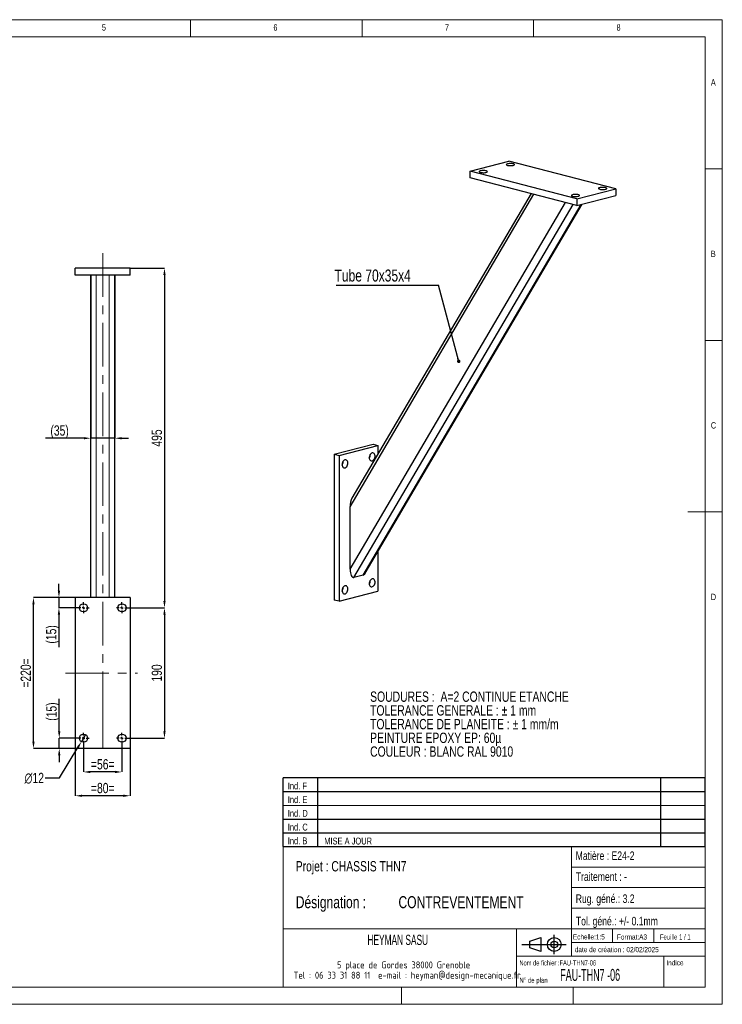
# Model space of a CAD drawing. Header units: millimetres. Extents: x 5 to 415, y 5 to 292.
# Tile 2 of 2: x 210 to 415, y 5 to 292. Entities that reach past the tile are written whole.
import ezdxf
from ezdxf.enums import TextEntityAlignment as Align

# ---------------------------------------------------------------- set-up
doc = ezdxf.new("R2010")
doc.units = ezdxf.units.MM
doc.header["$PDSIZE"] = -1
doc.linetypes.add('CENTERX2', pattern=[20.32, 12.7, -2.54, 2.54, -2.54])
for name, color, linetype in [('COTES', 1, 'Continuous'), ('NOTES', 6, 'Continuous'), ('TRAIT-FINS', 9, 'Continuous'), ('TRAIT-MIXTES', 3, 'CENTERX2')]:
    doc.layers.add(name, color=color, linetype=linetype)
doc.layers.add('TRAIT-FORT', color=4, linetype='Continuous', lineweight=25)
doc.styles.add('SLDTEXTSTYLE0', font='TXT', dxfattribs={"width": 0.75})
doc.styles.add('SLDTEXTSTYLE1', font='TXT', dxfattribs={"width": 0.754155})
doc.styles.add('SLDTEXTSTYLE2', font='TXT', dxfattribs={"width": 0.559317})
doc.styles.add('SLDTEXTSTYLE3', font='TXT', dxfattribs={"width": 0.666172})
doc.styles.add('SLDTEXTSTYLE4', font='TXT', dxfattribs={"width": 0.7})
doc.styles.add('SLDTEXTSTYLE5', font='TXT', dxfattribs={"width": 0.692308})
doc.styles.add('SLDTEXTSTYLE6', font='ISOCP3', dxfattribs={"width": 0.96})
doc.styles.add('SLDTEXTSTYLE7', font='TXT', dxfattribs={"width": 0.605})
doc.dimstyles.new('SLDDIMSTYLE0', dxfattribs={"dimtxt": 3, "dimasz": 2, "dimexe": 0, "dimexo": 0.0625, "dimgap": 0.75, "dimtad": 1, "dimlfac": 5, "dimrnd": 1e-09, "dimzin": 12, "dimdsep": 46, "dimtxsty": 'SLDTEXTSTYLE0', "dimsah": 1, "dimcen": 0.09, "dimadec": 0, "dimazin": 3, "dimtfac": 1, "dimtmove": 0, "dimatfit": 0, "dimfxl": 1, "dimfrac": 2, "dimtolj": 1, "dimtzin": 12, "dimarcsym": 0})
doc.dimstyles.new('SLDDIMSTYLE1', dxfattribs={"dimtxt": 3, "dimasz": 2, "dimexe": 0, "dimexo": 0.0625, "dimgap": 0.75, "dimtad": 1, "dimlfac": 5, "dimrnd": 1e-09, "dimzin": 12, "dimdsep": 46, "dimtxsty": 'SLDTEXTSTYLE0', "dimsah": 1, "dimcen": 0.09, "dimadec": 0, "dimazin": 3, "dimtfac": 1, "dimtofl": 0, "dimtmove": 0, "dimatfit": 3, "dimfxl": 1, "dimfrac": 2, "dimtolj": 1, "dimtzin": 12, "dimarcsym": 0})
doc.dimstyles.new('SLDDIMSTYLE4', dxfattribs={"dimtxt": 3, "dimasz": 2, "dimexe": 0, "dimexo": 0.0625, "dimgap": 0.75, "dimtad": 0, "dimtih": 1, "dimtoh": 1, "dimlfac": 5, "dimrnd": 1e-09, "dimzin": 12, "dimdsep": 46, "dimtxsty": 'SLDTEXTSTYLE0', "dimblk1": 'NONE', "dimsah": 1, "dimcen": 0, "dimadec": 0, "dimazin": 3, "dimtfac": 1, "dimtmove": 0, "dimatfit": 3, "dimldrblk": 'NONE', "dimfxl": 1, "dimfrac": 2, "dimtolj": 1, "dimtzin": 12, "dimarcsym": 0})
doc.dimstyles.new('SLDDIMSTYLE5', dxfattribs={"dimtxt": 0.18, "dimasz": 1, "dimexe": 0, "dimexo": 0.0625, "dimgap": 0, "dimtad": 0, "dimtih": 1, "dimtoh": 1, "dimdec": 0, "dimrnd": 1e-09, "dimzin": 0, "dimdsep": 46, "dimtxsty": 'Standard', "dimblk1": 'DOT', "dimblk2": 'DOT', "dimsah": 1, "dimcen": 0.09, "dimadec": 0, "dimazin": 0, "dimtfac": 1, "dimtdec": 0, "dimtofl": 0, "dimtmove": 0, "dimatfit": 3, "dimldrblk": 'DOT', "dimfxl": 1, "dimfrac": 2, "dimtolj": 1, "dimtzin": 0, "dimarcsym": 0})

# ---------------------------------------------------------------- blocks, each defined once
blk = doc.blocks.new('TAB MODIFS')
for p, q in [((123, 20), (0, 20)), ((0, 0), (0, 20)), ((10, 20), (10, 0)), ((110, 20), (110, 0)), ((123, 0), (123, 20)), ((0, 16), (123, 16)), ((0, 8), (123, 8)), ((0, 4), (123, 4)), ((0, 0), (123, 0))]:
    blk.add_line(p, q)
at = {"color": 7, "linetype": 'Continuous', "lineweight": 18}
blk.add_line((0, 12), (123, 12), dxfattribs=at)
at = {"color": 7}
for tag in ['AUTOATTR0', 'AUTOATTR1', 'AUTOATTR2', 'AUTOATTR3', 'AUTOATTR4', 'AUTOATTR5', 'AUTOATTR6', 'AUTOATTR7', 'AUTOATTR8', 'AUTOATTR9']:
    blk.add_attdef(tag, (0, 0), '', height=1, dxfattribs=at)
at = {"layer": 'NOTES', "color": 211, "char_height": 2, "attachment_point": 1, "style": 'SLDTEXTSTYLE0'}
for s, insert in [('Ind. F', (1.36, 18.66)), ('Ind. E', (1.36, 14.66)), ('Ind. D', (1.36, 10.66)), ('Ind. C', (1.36, 6.66)), ('Ind. B', (1.36, 2.66))]:
    blk.add_mtext(s, dxfattribs=dict(at, insert=insert))
blk = doc.blocks.new('Bloc2')
for p, q in [((2.32, 3.8), (5.55, 4.8)), ((2.32, 1.8), (2.32, 3.8)), ((5.55, 4.8), (5.55, 0.8)), ((9.48, 0), (9.48, 5.6)), ((0, 2.8), (12.98, 2.8)), ((5.55, 0.8), (2.32, 1.8))]:
    blk.add_line(p, q)
for radius in [2, 1]:
    blk.add_circle((9.48, 2.8), radius)
blk = doc.blocks.new('SW_NOTE_0')
at = {"layer": 'NOTES', "color": 0, "char_height": 3, "attachment_point": 1, "style": 'SLDTEXTSTYLE1'}
for s, insert in [('SOUDURES :  A=2 CONTINUE ETANCHE', (0, 3.87)), ('TOLERANCE GENERALE : ± 1 mm', (0, -0.13)), ('TOLERANCE DE PLANEITE : ± 1 mm/m', (0, -4.13)), ('PEINTURE EPOXY EP: 60µ', (0, -8.13)), ('COULEUR : BLANC RAL 9010', (0, -12.13))]:
    blk.add_mtext(s, dxfattribs=dict(at, insert=insert))
blk = doc.blocks.new('SW_NOTE_1')
at = {"layer": 'NOTES', "color": 0, "char_height": 3.5, "attachment_point": 1, "style": 'SLDTEXTSTYLE0'}
for s, insert in [('Désignation :', (0, 4.51)), ('CONTREVENTEMENT', (29.93, 4.51))]:
    blk.add_mtext(s, dxfattribs=dict(at, insert=insert))
blk = doc.blocks.new('SW_NOTE_2')
at = {"layer": 'NOTES', "color": 0, "char_height": 2, "attachment_point": 2, "style": 'SLDTEXTSTYLE6'}
for s, insert in [('5 place de Gordes 38000 Grenoble', (20.94, 2.58)), ('Tel : 06 33 31 88 11  e-mail : heyman@design-mecanique.fr', (22, -0.42))]:
    blk.add_mtext(s, dxfattribs=dict(at, insert=insert))
blk = doc.blocks.new('_D_8')
at = {"layer": 'COTES', "color": 0, "lineweight": -2, "transparency": 16777216}
for p, q in [((230.92, 217.51), (230.92, 170)), ((237.92, 217.51), (237.92, 170)), ((228.92, 170), (217.72, 170)), ((237.92, 170), (230.92, 170)), ((239.92, 170), (241.92, 170))]:
    blk.add_line(p, q, dxfattribs=at)
at = {"layer": 'COTES', "color": 0, "transparency": 16777216}
for points in [[(228.92, 170.33), (228.92, 169.67), (230.92, 170)], [(239.92, 170.33), (239.92, 169.67), (237.92, 170)]]:
    blk.add_solid(points, dxfattribs=at)
at = {"layer": 'Defpoints', "color": 0, "transparency": 16777216}
for p in [(230.92, 217.57), (237.92, 217.57), (237.92, 170)]:
    blk.add_point(p, dxfattribs=at)
at = {"layer": 'COTES', "color": 0, "transparency": 16777216, "insert": (221.85, 173.75), "char_height": 3, "attachment_point": 2, "style": 'SLDTEXTSTYLE0'}
blk.add_mtext('\\A1;(35)', dxfattribs=at)
blk = doc.blocks.new('_D_9')
at = {"layer": 'COTES', "color": 0, "lineweight": -2, "transparency": 16777216}
for p, q in [((242.48, 219.57), (252.42, 219.57)), ((252.42, 217.57), (252.42, 122.57)), ((241.68, 120.57), (252.42, 120.57))]:
    blk.add_line(p, q, dxfattribs=at)
at = {"layer": 'COTES', "color": 0, "transparency": 16777216}
for points in [[(252.08, 217.57), (252.75, 217.57), (252.42, 219.57)], [(252.08, 122.57), (252.75, 122.57), (252.42, 120.57)]]:
    blk.add_solid(points, dxfattribs=at)
at = {"layer": 'Defpoints', "color": 0, "transparency": 16777216}
for p in [(242.42, 219.57), (241.62, 120.57), (252.42, 120.57)]:
    blk.add_point(p, dxfattribs=at)
at = {"layer": 'COTES', "color": 0, "transparency": 16777216, "insert": (248.67, 170.07), "char_height": 3, "attachment_point": 2, "rotation": 90, "style": 'SLDTEXTSTYLE0'}
blk.add_mtext('\\A1;495', dxfattribs=at)
blk = doc.blocks.new('_D_10')
at = {"layer": 'COTES', "color": 0, "lineweight": -2, "transparency": 16777216}
for p, q in [((241.68, 120.57), (252.42, 120.57)), ((252.42, 118.57), (252.42, 84.57)), ((241.68, 82.57), (252.42, 82.57))]:
    blk.add_line(p, q, dxfattribs=at)
at = {"layer": 'COTES', "color": 0, "transparency": 16777216}
for points in [[(252.08, 118.57), (252.75, 118.57), (252.42, 120.57)], [(252.08, 84.57), (252.75, 84.57), (252.42, 82.57)]]:
    blk.add_solid(points, dxfattribs=at)
at = {"layer": 'Defpoints', "color": 0, "transparency": 16777216}
for p in [(241.62, 120.57), (241.62, 82.57), (252.42, 82.57)]:
    blk.add_point(p, dxfattribs=at)
at = {"layer": 'COTES', "color": 0, "transparency": 16777216, "insert": (248.67, 101.57), "char_height": 3, "attachment_point": 2, "rotation": 90, "style": 'SLDTEXTSTYLE0'}
blk.add_mtext('\\A1;190', dxfattribs=at)
blk = doc.blocks.new('_D_11')
at = {"layer": 'COTES', "color": 0, "lineweight": -2, "transparency": 16777216}
for p, q in [((228.82, 80.91), (228.82, 72.72)), ((240.02, 80.91), (240.02, 72.72)), ((238.02, 72.72), (230.82, 72.72))]:
    blk.add_line(p, q, dxfattribs=at)
at = {"layer": 'COTES', "color": 0, "transparency": 16777216}
for points in [[(230.82, 73.06), (230.82, 72.39), (228.82, 72.72)], [(238.02, 73.06), (238.02, 72.39), (240.02, 72.72)]]:
    blk.add_solid(points, dxfattribs=at)
at = {"layer": 'Defpoints', "color": 0, "transparency": 16777216}
for p in [(228.82, 80.97), (240.02, 80.97), (228.82, 72.72)]:
    blk.add_point(p, dxfattribs=at)
at = {"layer": 'COTES', "color": 0, "transparency": 16777216, "insert": (234.42, 76.47), "char_height": 3, "attachment_point": 2, "style": 'SLDTEXTSTYLE0'}
blk.add_mtext('\\A1;=56=', dxfattribs=at)
blk = doc.blocks.new('_D_12')
at = {"layer": 'COTES', "color": 0, "lineweight": -2, "transparency": 16777216}
for p, q in [((226.42, 79.51), (226.42, 65.79)), ((242.42, 79.51), (242.42, 65.79)), ((240.42, 65.79), (228.42, 65.79))]:
    blk.add_line(p, q, dxfattribs=at)
at = {"layer": 'COTES', "color": 0, "transparency": 16777216}
for points in [[(228.42, 66.12), (228.42, 65.45), (226.42, 65.79)], [(240.42, 66.12), (240.42, 65.45), (242.42, 65.79)]]:
    blk.add_solid(points, dxfattribs=at)
at = {"layer": 'Defpoints', "color": 0, "transparency": 16777216}
for p in [(226.42, 79.57), (242.42, 79.57), (226.42, 65.79)]:
    blk.add_point(p, dxfattribs=at)
at = {"layer": 'COTES', "color": 0, "transparency": 16777216, "insert": (234.42, 69.54), "char_height": 3, "attachment_point": 2, "style": 'SLDTEXTSTYLE0'}
blk.add_mtext('\\A1;=80=', dxfattribs=at)
blk = doc.blocks.new('_D_13')
at = {"layer": 'COTES', "color": 0, "lineweight": -2, "transparency": 16777216}
for p, q in [((226.35, 123.57), (214.23, 123.57)), ((214.23, 81.57), (214.23, 121.57)), ((226.35, 79.57), (214.23, 79.57))]:
    blk.add_line(p, q, dxfattribs=at)
at = {"layer": 'COTES', "color": 0, "transparency": 16777216}
for points in [[(213.9, 121.57), (214.56, 121.57), (214.23, 123.57)], [(213.9, 81.57), (214.56, 81.57), (214.23, 79.57)]]:
    blk.add_solid(points, dxfattribs=at)
at = {"layer": 'Defpoints', "color": 0, "transparency": 16777216}
for p in [(214.23, 123.57), (226.42, 123.57), (226.42, 79.57)]:
    blk.add_point(p, dxfattribs=at)
at = {"layer": 'COTES', "color": 0, "transparency": 16777216, "insert": (210.48, 101.57), "char_height": 3, "attachment_point": 2, "rotation": 90, "style": 'SLDTEXTSTYLE0'}
blk.add_mtext('\\A1;=220=', dxfattribs=at)
blk = doc.blocks.new('_D_14')
at = {"layer": 'COTES', "color": 0, "lineweight": -2, "transparency": 16777216}
for p, q in [((229.44, 83.6), (228.19, 81.54)), ((221.78, 70.97), (227.16, 79.83)), ((217.61, 70.97), (221.78, 70.97))]:
    blk.add_line(p, q, dxfattribs=at)
at = {"layer": 'COTES', "color": 0, "transparency": 16777216}
blk.add_solid([(226.87, 80.01), (227.44, 79.66), (228.19, 81.54)], dxfattribs=at)
at = {"layer": 'Defpoints', "color": 0, "transparency": 16777216}
for p in [(229.44, 83.6), (228.19, 81.54)]:
    blk.add_point(p, dxfattribs=at)
at = {"layer": 'COTES', "color": 0, "transparency": 16777216, "insert": (211.61, 72.47), "char_height": 3, "attachment_point": 1, "style": 'SLDTEXTSTYLE0'}
blk.add_mtext('\\A1;∅12', dxfattribs=at)
blk = doc.blocks.new('_None')
blk = doc.blocks.new('_D_15')
at = {"layer": 'COTES', "color": 0, "lineweight": -2, "transparency": 16777216}
for p, q in [((221.65, 125.57), (221.65, 127.57)), ((226.35, 123.57), (221.65, 123.57)), ((221.65, 123.57), (221.65, 120.57)), ((227.15, 120.57), (221.65, 120.57)), ((221.65, 118.57), (221.65, 109.07))]:
    blk.add_line(p, q, dxfattribs=at)
at = {"layer": 'COTES', "color": 0, "transparency": 16777216}
for points in [[(221.32, 125.57), (221.99, 125.57), (221.65, 123.57)], [(221.32, 118.57), (221.99, 118.57), (221.65, 120.57)]]:
    blk.add_solid(points, dxfattribs=at)
at = {"layer": 'Defpoints', "color": 0, "transparency": 16777216}
for p in [(226.42, 123.57), (221.65, 120.57), (227.22, 120.57)]:
    blk.add_point(p, dxfattribs=at)
at = {"layer": 'COTES', "color": 0, "transparency": 16777216, "insert": (217.9, 112.82), "char_height": 3, "attachment_point": 2, "rotation": 90, "style": 'SLDTEXTSTYLE0'}
blk.add_mtext('\\A1;(15)', dxfattribs=at)
blk = doc.blocks.new('_D_16')
at = {"layer": 'COTES', "color": 0, "lineweight": -2, "transparency": 16777216}
for p, q in [((221.74, 84.57), (221.74, 94.07)), ((227.15, 82.57), (221.74, 82.57)), ((221.74, 79.57), (221.74, 82.57)), ((226.35, 79.57), (221.74, 79.57)), ((221.74, 77.57), (221.74, 75.57))]:
    blk.add_line(p, q, dxfattribs=at)
at = {"layer": 'COTES', "color": 0, "transparency": 16777216}
for points in [[(221.4, 84.57), (222.07, 84.57), (221.74, 82.57)], [(221.4, 77.57), (222.07, 77.57), (221.74, 79.57)]]:
    blk.add_solid(points, dxfattribs=at)
at = {"layer": 'Defpoints', "color": 0, "transparency": 16777216}
for p in [(227.22, 82.57), (221.74, 79.57), (226.42, 79.57)]:
    blk.add_point(p, dxfattribs=at)
at = {"layer": 'COTES', "color": 0, "transparency": 16777216, "insert": (217.99, 90.32), "char_height": 3, "attachment_point": 2, "rotation": 90, "style": 'SLDTEXTSTYLE0'}
blk.add_mtext('\\A1;(15)', dxfattribs=at)
blk = doc.blocks.new('SW_CENTERMARKSYMBOL_0')
at = {"layer": 'TRAIT-MIXTES', "color": 0}
for p, q in [((-0.8, 0), (-1.6, 0)), ((0, 0), (-0.4, 0)), ((0, 0.8), (0, 1.6)), ((0, 0), (0, 0.4)), ((0, 0), (0, -0.4)), ((0, 0), (0.4, 0)), ((0.8, 0), (1.6, 0)), ((0, -0.8), (0, -1.6))]:
    blk.add_line(p, q, dxfattribs=at)
blk = doc.blocks.new('SW_CENTERMARKSYMBOL_1')
at = {"layer": 'TRAIT-MIXTES', "color": 0}
for p, q in [((-0.8, 0), (-1.6, 0)), ((0, 0), (-0.4, 0)), ((0, 0.8), (0, 1.6)), ((0, 0), (0, 0.4)), ((0, 0), (0, -0.4)), ((0, 0), (0.4, 0)), ((0.8, 0), (1.6, 0)), ((0, -0.8), (0, -1.6))]:
    blk.add_line(p, q, dxfattribs=at)
blk = doc.blocks.new('SW_CENTERMARKSYMBOL_2')
at = {"layer": 'TRAIT-MIXTES', "color": 0}
for p, q in [((-0.8, 0), (-1.6, 0)), ((0, 0), (-0.4, 0)), ((0, 0.8), (0, 1.6)), ((0, 0), (0, 0.4)), ((0, 0), (0, -0.4)), ((0, 0), (0.4, 0)), ((0.8, 0), (1.6, 0)), ((0, -0.8), (0, -1.6))]:
    blk.add_line(p, q, dxfattribs=at)
blk = doc.blocks.new('SW_CENTERMARKSYMBOL_3')
at = {"layer": 'TRAIT-MIXTES', "color": 0}
for p, q in [((-0.8, 0), (-1.6, 0)), ((0, 0), (-0.4, 0)), ((0, 0.8), (0, 1.6)), ((0, 0), (0, 0.4)), ((0, 0), (0, -0.4)), ((0, 0), (0.4, 0)), ((0.8, 0), (1.6, 0)), ((0, -0.8), (0, -1.6))]:
    blk.add_line(p, q, dxfattribs=at)
blk = doc.blocks.new('SW_NOTE_4')
at = {"layer": 'NOTES', "color": 0}
blk.add_line((-29.88, 0), (0, 0), dxfattribs=at)
at = {"layer": 'NOTES', "color": 0, "insert": (-30.35, 4.61), "char_height": 3.5, "attachment_point": 1, "style": 'SLDTEXTSTYLE0'}
blk.add_mtext('Tube 70x35x4', dxfattribs=at)
blk = doc.blocks.new('_Dot')
at = {"color": 0, "linetype": 'ByBlock', "lineweight": -2}
blk.add_line((-0.5, 0), (-1, 0), dxfattribs=at)
at = {"color": 0, "linetype": 'ByBlock', "const_width": 0.5}
blk.add_lwpolyline([(-0.25, 0, 1), (0.25, 0, 1)], format="xyb", close=True, dxfattribs=at)

msp = doc.modelspace()

# ---------------------------------------------------------------- linework, layer by layer
at = {"lineweight": 18}
for p, q in [((415, 292), (5, 292)), ((260, 287), (260, 292)), ((310, 292), (310, 287)), ((360, 287), (360, 292)), ((415, 5), (415, 292)), ((410, 287), (10, 287)), ((410, 287), (410, 10)), ((415, 248.5), (410, 248.5)), ((410, 198.5), (415, 198.5)), ((415, 148.5), (405, 148.5)), ((286.999, 50.9996), (286.999, 9.9996)), ((409.999, 50.9996), (286.999, 50.9996)), ((370.999, 50.9996), (370.999, 18.9996)), ((370.999, 44.9996), (409.999, 44.9996)), ((370.999, 38.9996), (409.999, 38.9996)), ((370.999, 32.9996), (409.999, 32.9996)), ((286.999, 26.9996), (409.999, 26.9996)), ((354.999, 26.9996), (354.999, 9.9996)), ((382.999, 26.9996), (382.999, 22.9996)), ((394.999, 26.9996), (394.999, 22.9996)), ((370.999, 22.9996), (409.999, 22.9996)), ((354.999, 18.9996), (409.999, 18.9996)), ((397.999, 18.9996), (397.999, 9.9996)), ((10, 10), (410, 10)), ((321.499, 9.9996), (321.499, 4.9996)), ((371.499, 9.9996), (371.499, 4.9996)), ((5, 5), (415, 5))]:
    msp.add_line(p, q, dxfattribs=at)
at = {"layer": 'TRAIT-FINS', "lineweight": 18}
for p, q in [((232.5167, 123.5698), (232.5167, 217.5698)), ((236.3167, 123.5698), (236.3167, 217.5698))]:
    msp.add_line(p, q, dxfattribs=at)
at = {"layer": 'TRAIT-FORT', "lineweight": 25}
for p, q in [((341.5099, 247.8229), (352.8236, 250.7511)), ((383.9363, 242.6985), (352.8236, 250.7511)), ((372.6226, 239.7703), (341.5099, 247.8229)), ((341.5099, 245.891), (341.5099, 247.8229)), ((372.6226, 237.8385), (341.5099, 245.891)), ((306.5081, 150.0423), (360.0339, 241.0967)), ((359.2556, 241.2981), (307.0548, 152.4977)), ((372.6226, 239.7703), (383.9363, 242.6985)), ((383.9363, 242.6985), (383.9363, 240.7667)), ((306.5081, 131.798), (369.3425, 238.6874)), ((310.9112, 130.6237), (374.1727, 238.2397)), ((372.6226, 237.8385), (383.9363, 240.7667)), ((372.6226, 239.7703), (372.6226, 237.8385)), ((307.6395, 129.3879), (371.5541, 238.115)), ((310.3265, 130.0834), (373.8577, 238.1581)), ((242.4167, 219.5698), (226.4167, 219.5698)), ((226.4167, 217.5698), (226.4167, 219.5698)), ((242.4167, 217.5698), (242.4167, 219.5698)), ((242.4167, 217.5698), (226.4167, 217.5698)), ((230.9167, 123.5698), (230.9167, 217.5698)), ((237.9167, 123.5698), (237.9167, 217.5698)), ((301.9119, 165.3427), (313.2256, 168.2709)), ((303.3261, 164.9767), (314.6398, 167.9049)), ((313.2256, 168.2709), (314.6398, 167.9049)), ((314.6398, 167.9049), (314.6398, 165.4009)), ((301.9119, 165.3427), (303.3261, 164.9767)), ((301.9119, 165.3427), (301.9119, 122.842)), ((303.3261, 164.9767), (303.3261, 122.476)), ((306.5081, 131.798), (306.5081, 150.0423)), ((314.6398, 136.9665), (314.6398, 125.4042)), ((310.3265, 130.0834), (307.6395, 129.3879)), ((242.4167, 123.5698), (226.4167, 123.5698)), ((226.4167, 123.5698), (226.4167, 79.5698)), ((242.4167, 123.5698), (242.4167, 79.5698)), ((303.3261, 122.476), (314.6398, 125.4042)), ((303.3261, 122.476), (301.9119, 122.842)), ((242.4167, 79.5698), (226.4167, 79.5698))]:
    msp.add_line(p, q, dxfattribs=at)
at = {"layer": 'TRAIT-FORT', "lineweight": 25, "flags": 128}
for points in [[(352.3994, 249.5432), (352.637, 249.4955), (352.9131, 249.4646), (353.2102, 249.4524), (353.5097, 249.4597), (353.7927, 249.4861), (354.0415, 249.5299), (354.2404, 249.5883), (354.3769, 249.6576), (354.4426, 249.7336), (354.4331, 249.8114), (354.3492, 249.8862), (354.1961, 249.9532), (353.9834, 250.0082), (353.7245, 250.0479), (353.4356, 250.0696), (353.1349, 250.072), (352.8414, 250.0551), (352.5734, 250.0197), (352.3477, 249.9682), (352.1787, 249.9038), (352.0768, 249.8306), (352.0485, 249.7531), (352.0955, 249.6762), (352.215, 249.6047), (352.3994, 249.5432)], [(344.4798, 247.4935), (344.7174, 247.4458), (344.9935, 247.4148), (345.2906, 247.4027), (345.5901, 247.41), (345.8731, 247.4364), (346.1219, 247.4801), (346.3208, 247.5385), (346.4573, 247.6079), (346.523, 247.6839), (346.5135, 247.7617), (346.4296, 247.8364), (346.2765, 247.9035), (346.0638, 247.9585), (345.8049, 247.9981), (345.516, 248.0199), (345.2154, 248.0223), (344.9218, 248.0053), (344.6538, 247.97), (344.4281, 247.9185), (344.2591, 247.8541), (344.1572, 247.7808), (344.1289, 247.7033), (344.1759, 247.6264), (344.2954, 247.555), (344.4798, 247.4935)], [(379.2694, 242.5887), (379.5071, 242.541), (379.7831, 242.5101), (380.0802, 242.4979), (380.3797, 242.5052), (380.6627, 242.5316), (380.9115, 242.5754), (381.1104, 242.6338), (381.247, 242.7031), (381.3126, 242.7791), (381.3032, 242.8569), (381.2192, 242.9317), (381.0661, 242.9987), (380.8534, 243.0538), (380.5945, 243.0934), (380.3057, 243.1151), (380.005, 243.1176), (379.7115, 243.1006), (379.4434, 243.0652), (379.2178, 243.0137), (379.0487, 242.9494), (378.9468, 242.8761), (378.9185, 242.7986), (378.9656, 242.7217), (379.085, 242.6503), (379.2694, 242.5887)], [(371.3498, 240.539), (371.5875, 240.4913), (371.8636, 240.4604), (372.1606, 240.4482), (372.4601, 240.4555), (372.7431, 240.4819), (372.9919, 240.5256), (373.1908, 240.584), (373.3274, 240.6534), (373.393, 240.7294), (373.3836, 240.8072), (373.2996, 240.882), (373.1465, 240.949), (372.9338, 241.004), (372.6749, 241.0436), (372.3861, 241.0654), (372.0854, 241.0678), (371.7919, 241.0508), (371.5238, 241.0155), (371.2982, 240.964), (371.1291, 240.8996), (371.0272, 240.8264), (370.9989, 240.7489), (371.046, 240.672), (371.1655, 240.6005), (371.3498, 240.539)], [(305.0232, 163.6773), (304.8122, 163.5862), (304.6144, 163.4281), (304.4423, 163.2128), (304.3068, 162.9538), (304.2162, 162.6675), (304.1763, 162.3718), (304.1897, 162.0852), (304.2554, 161.8259), (304.3694, 161.6101), (304.5244, 161.4513), (304.7108, 161.3596), (304.9168, 161.3407), (305.1295, 161.3957), (305.3356, 161.5213), (305.5219, 161.7095), (305.677, 161.9485), (305.791, 162.2233), (305.8567, 162.5167), (305.87, 162.8101), (305.8302, 163.0852), (305.7396, 163.3247), (305.6041, 163.5135), (305.432, 163.6397), (305.2342, 163.6955), (305.0232, 163.6773)], [(312.9428, 165.727), (312.7318, 165.636), (312.534, 165.4778), (312.3619, 165.2625), (312.2264, 165.0036), (312.1358, 164.7172), (312.0959, 164.4215), (312.1093, 164.135), (312.175, 163.8757), (312.289, 163.6598), (312.444, 163.5011), (312.6304, 163.4093), (312.8364, 163.3904), (313.0491, 163.4455), (313.2552, 163.571), (313.4415, 163.7592), (313.5966, 163.9983), (313.7106, 164.2731), (313.7763, 164.5664), (313.7896, 164.8599), (313.7498, 165.135), (313.6592, 165.3744), (313.5236, 165.5632), (313.3516, 165.6894), (313.1538, 165.7452), (312.9428, 165.727)], [(305.0232, 126.9721), (304.8122, 126.8811), (304.6144, 126.7229), (304.4423, 126.5076), (304.3068, 126.2486), (304.2162, 125.9623), (304.1763, 125.6666), (304.1897, 125.3801), (304.2554, 125.1207), (304.3694, 124.9049), (304.5244, 124.7462), (304.7108, 124.6544), (304.9168, 124.6355), (305.1295, 124.6905), (305.3356, 124.8161), (305.5219, 125.0043), (305.677, 125.2433), (305.791, 125.5182), (305.8567, 125.8115), (305.87, 126.1049), (305.8302, 126.38), (305.7396, 126.6195), (305.6041, 126.8083), (305.432, 126.9345), (305.2342, 126.9903), (305.0232, 126.9721)], [(312.9428, 129.0218), (312.7318, 128.9308), (312.534, 128.7727), (312.3619, 128.5573), (312.2264, 128.2984), (312.1358, 128.012), (312.0959, 127.7163), (312.1093, 127.4298), (312.175, 127.1705), (312.289, 126.9547), (312.444, 126.7959), (312.6304, 126.7042), (312.8364, 126.6852), (313.0491, 126.7403), (313.2552, 126.8659), (313.4415, 127.0541), (313.5966, 127.2931), (313.7106, 127.5679), (313.7763, 127.8612), (313.7896, 128.1547), (313.7498, 128.4298), (313.6592, 128.6692), (313.5236, 128.858), (313.3516, 128.9843), (313.1538, 129.04), (312.9428, 129.0218)]]:
    msp.add_lwpolyline(points, dxfattribs=at)
at = {"layer": 'TRAIT-FORT', "lineweight": 25}
for centre in [(228.8167, 120.5698), (240.0167, 120.5698), (228.8167, 82.5698), (240.0167, 82.5698)]:
    msp.add_circle(centre, 1.2, dxfattribs=at)
for centre in [(310.6801, 165.1535), (302.7605, 163.1038), (302.7605, 126.3986), (310.6801, 128.4483)]:
    msp.add_arc(centre, 1.6966, 326.771666, 4.206697, dxfattribs=at)
for centre, start_param, end_param in [((307.6395, 150.3351), 0.67337418, 1.70101686), ((307.6395, 132.0908), 1.70101686, 3.27181319), ((310.3265, 132.7862), 3.27181319, 3.81496683)]:
    msp.add_ellipse(centre, major_axis=(0.1469, 2.718), ratio=0.41272554, start_param=start_param, end_param=end_param, dxfattribs=at)
at = {"layer": 'TRAIT-MIXTES', "lineweight": 18}
for p, q in [((234.4167, 223.9344), (234.4167, 79.5698)), ((223.5375, 101.5698), (244.5107, 101.5698)), ((234.4167, 79.5698), (234.4167, 101.5664))]:
    msp.add_line(p, q, dxfattribs=at)

# ---------------------------------------------------------------- block references
ref = msp.add_blockref('TAB MODIFS', (286.9925, 50.9894))
ref.add_attrib('AUTOATTR1', 'MISE A JOUR', dxfattribs={"layer": 'NOTES', "color": 211, "height": 2, "style": 'SLDTEXTSTYLE0', "width": 0.75}).set_placement((298.9764, 50.9839), align=Align.BOTTOM_LEFT)
msp.add_blockref('Bloc2', (356.5589, 19.6339))
at = {"layer": 'NOTES'}
for name, p in [('SW_NOTE_4', (332.3229, 214.5698)), ('SW_NOTE_0', (312.3511, 92.3062)), ('SW_NOTE_1', (290.684, 32.0082)), ('SW_NOTE_2', (301.1573, 14.9054))]:
    msp.add_blockref(name, p, dxfattribs=at)
at = {"layer": 'TRAIT-MIXTES'}
for name, p in [('SW_CENTERMARKSYMBOL_2', (228.8167, 120.5698)), ('SW_CENTERMARKSYMBOL_3', (240.0167, 120.5698)), ('SW_CENTERMARKSYMBOL_0', (228.8167, 82.5698)), ('SW_CENTERMARKSYMBOL_1', (240.0167, 82.5698))]:
    msp.add_blockref(name, p, dxfattribs=at)

# ---------------------------------------------------------------- texts
at = {"layer": 'NOTES'}
for s, insert, char_height, attachment_point, style in [('5', (234.1667, 290.668), 1.8521, 1, 'SLDTEXTSTYLE0'), ('6', (284.1667, 290.668), 1.8521, 1, 'SLDTEXTSTYLE0'), ('7', (334.1667, 290.668), 1.8521, 1, 'SLDTEXTSTYLE0'), ('8', (384.1667, 290.668), 1.8521, 1, 'SLDTEXTSTYLE0'), ('A', (411.6667, 274.668), 1.8521, 1, 'SLDTEXTSTYLE0'), ('B', (411.6667, 224.668), 1.8521, 1, 'SLDTEXTSTYLE0'), ('C', (411.6667, 174.668), 1.8521, 1, 'SLDTEXTSTYLE0'), ('D', (411.6667, 124.668), 1.8521, 1, 'SLDTEXTSTYLE0'), ('Matière : E24-2', (372.2655, 49.5547), 2.5, 1, 'SLDTEXTSTYLE0'), ('Projet : CHASSIS THN7', (290.684, 46.7425), 3, 1, 'SLDTEXTSTYLE0'), ('Traitement : -', (372.2972, 43.4676), 2.5, 1, 'SLDTEXTSTYLE0'), ('Rug. géné.: 3.2', (372.2837, 37.0335), 2.5, 1, 'SLDTEXTSTYLE0'), ('Tol. géné.: +/- 0.1mm', (372.3226, 30.4989), 2.5, 1, 'SLDTEXTSTYLE0'), ('HEYMAN SASU', (320.4107, 25.2841), 3, 2, 'SLDTEXTSTYLE7'), ('Echelle:1:5', (371.4524, 25.4043), 1.5, 1, 'SLDTEXTSTYLE0'), ('Format:A3', (384.2882, 25.3797), 1.5, 1, 'SLDTEXTSTYLE0'), ('Feuille 1 / 1', (396.8054, 25.3835), 1.5, 1, 'SLDTEXTSTYLE5'), ('date de création : 02/02/2025', (372.0079, 21.6943), 1.5, 1, 'SLDTEXTSTYLE0'), ('Nom de fichier :FAU-THN7-06', (355.8514, 17.8149), 1.5, 1, 'SLDTEXTSTYLE3'), ('Indice', (398.6917, 17.8597), 1.5, 1, 'SLDTEXTSTYLE0'), ('FAU-THN7 -06', (367.755, 15.329), 3.5, 1, 'SLDTEXTSTYLE2'), ('N° de plan', (355.8771, 12.7646), 1.5, 1, 'SLDTEXTSTYLE4')]:
    msp.add_mtext(s, dxfattribs=dict(at, insert=insert, char_height=char_height, attachment_point=attachment_point, style=style))

# ---------------------------------------------------------------- dimensions: what is measured, and where the dimension line sits
at = {"layer": 'COTES'}
for base, p1, p2, picture, middle in [((252.4167, 120.5698), (242.4167, 219.5698), (241.6167, 120.5698), '_D_9', (252.4167, 170.0698)), ((252.4167, 82.5698), (241.6167, 120.5698), (241.6167, 82.5698), '_D_10', (252.4167, 101.5698))]:
    dim = msp.add_linear_dim(base=base, p1=p1, p2=p2, angle=90, dimstyle='SLDDIMSTYLE1', dxfattribs=at)
    dim.commit()
    dim.dimension.update_dxf_attribs({"geometry": picture, "text_midpoint": middle, "dimtype": 160})
for base, p1, p2, text, dimstyle, picture, middle in [((237.9167, 170.0009), (230.9167, 217.5698), (237.9167, 217.5698), '(<>)', 'SLDDIMSTYLE0', '_D_8', (221.8478, 170.0009)), ((228.8167, 72.7222), (240.0167, 80.9698), (228.8167, 80.9698), '=<>=', 'SLDDIMSTYLE1', '_D_11', (234.4167, 72.7222)), ((226.4167, 65.7858), (242.4167, 79.5698), (226.4167, 79.5698), '=<>=', 'SLDDIMSTYLE1', '_D_12', (234.4167, 65.7858))]:
    dim = msp.add_linear_dim(base=base, p1=p1, p2=p2, text=text, dimstyle=dimstyle, dxfattribs=at)
    dim.commit()
    dim.dimension.update_dxf_attribs({"geometry": picture, "text_midpoint": middle, "dimtype": 160})
for base, p1, p2, text, dimstyle, picture, middle in [((221.6538, 120.5698), (226.4167, 123.5698), (227.2167, 120.5698), '(<>)', 'SLDDIMSTYLE0', '_D_15', (221.6538, 112.8198)), ((214.2313, 123.5698), (226.4167, 79.5698), (226.4167, 123.5698), '=<>=', 'SLDDIMSTYLE1', '_D_13', (214.2313, 101.5698)), ((221.7355, 79.5698), (227.2167, 82.5698), (226.4167, 79.5698), '(<>)', 'SLDDIMSTYLE0', '_D_16', (221.7355, 90.3198))]:
    dim = msp.add_linear_dim(base=base, p1=p1, p2=p2, angle=90, text=text, dimstyle=dimstyle, dxfattribs=at)
    dim.commit()
    dim.dimension.update_dxf_attribs({"geometry": picture, "text_midpoint": middle, "dimtype": 160})
dim = msp.add_diameter_dim_2p(p1=(229.4394, 83.5956), p2=(228.1941, 81.544), dimstyle='SLDDIMSTYLE4', dxfattribs=at)
dim.commit()
dim.dimension.update_dxf_attribs({"geometry": '_D_14', "text_midpoint": (214.2313, 70.974), "dimtype": 163})

# ---------------------------------------------------------------- leaders
at = {"layer": 'NOTES'}
msp.add_leader([(338.1642, 192.4168), (332.3229, 214.5698)], dimstyle='SLDDIMSTYLE5', dxfattribs=at)

doc.saveas('drawing.dxf')
